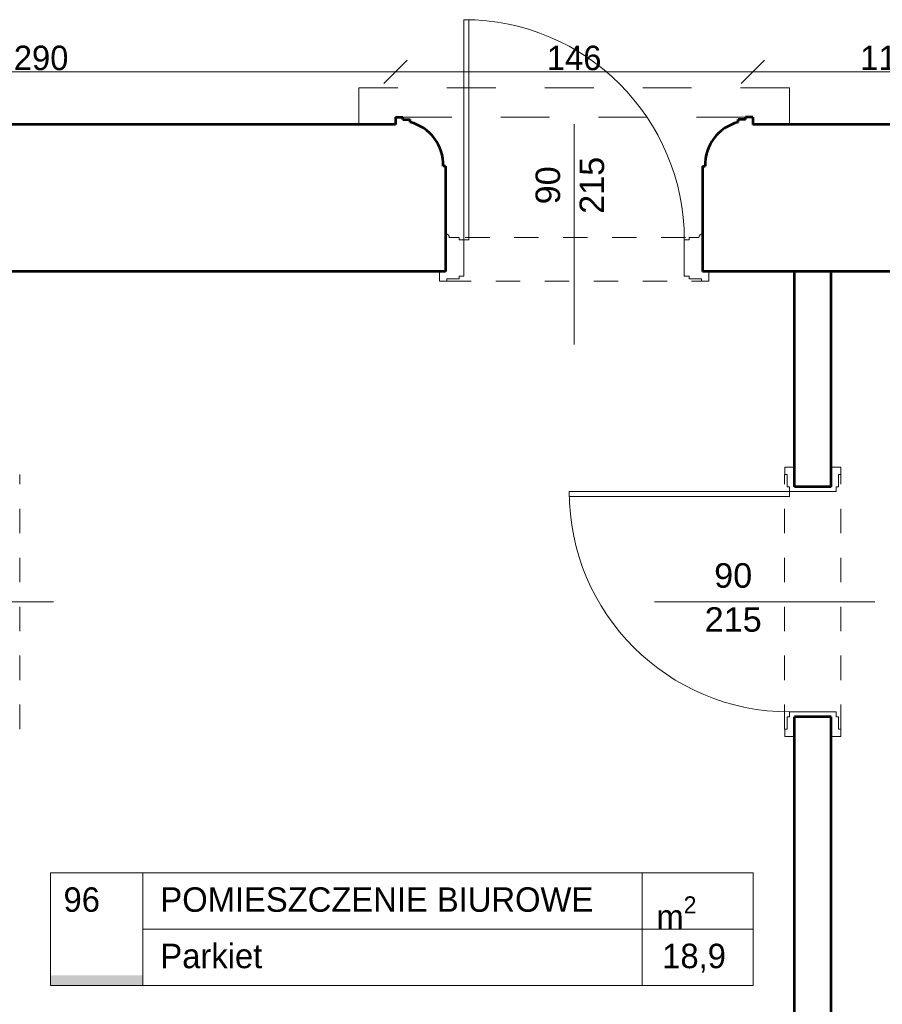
# Model space of a CAD drawing. Header units: inches. Extents: x -21887 to 84279, y -131485 to 67836.
# Tile 83 of 256: x 57241 to 60764, y -40154 to -36131. Entities that reach past the tile are written whole.
import ezdxf

# ---------------------------------------------------------------- set-up
doc = ezdxf.new("R2010")
doc.units = ezdxf.units.IN
doc.header["$MEASUREMENT"] = 0
doc.linetypes.add('Dashed', pattern=[400, 200, -200])
doc.linetypes.add('Dashed copy', pattern=[200, 100, -100])
doc.layers.get('0').update_dxf_attribs({"lineweight": 13})
doc.layers.get('Defpoints').update_dxf_attribs({"lineweight": 13})
for name, color, linetype, lineweight in [('AI_MURY', 7, 'Continuous', 53), ('Dimensioning', 7, 'Continuous', 13), ('DRZWI', 7, 'Continuous', 13), ('dzialowki', 7, 'Continuous', 53), ('OPISY TABELKI', 7, 'Continuous', 13), ('PODCIAGI', 7, 'Continuous', 13)]:
    doc.layers.add(name, color=color, linetype=linetype, lineweight=lineweight)
doc.styles.add('GENERATED_STYLE_7', font='txt')
doc.styles.add('GENERATED_STYLE_8', font='txt')
doc.styles.add('GENERATED_STYLE_9', font='txt')
doc.styles.add('Style-Courier New', font='txt')
doc.dimstyles.new('Dimstyle_5', dxfattribs={"dimtxt": 100, "dimasz": 95, "dimexe": 0.18, "dimexo": 0, "dimgap": 0.09, "dimtad": 1, "dimtih": 1, "dimtoh": 1, "dimdec": 0, "dimlfac": 0.1, "dimzin": 0, "dimdsep": 46, "dimlunit": 5, "dimtxsty": 'GENERATED_STYLE_7', "dimblk": 'ARROWHEAD_6', "dimcen": 0.09, "dimclrd": 161, "dimclre": 161, "dimclrt": 7, "dimadec": 0, "dimazin": 0, "dimtfac": 1, "dimtdec": 0, "dimtmove": 0, "dimatfit": 3, "dimfxl": 0, "dimtolj": 1, "dimtzin": 0, "dimarcsym": 0})

# ---------------------------------------------------------------- blocks, each defined once
blk = doc.blocks.new('ARROWHEAD_6')
at = {"color": 0, "linetype": 'Continuous'}
for p, q in [((-0.5, -0.5), (0.5, 0.5)), ((0, 0), (-1, 0))]:
    blk.add_line(p, q, dxfattribs=at)
blk = doc.blocks.new('*U1222')
at = {"layer": 'Defpoints', "color": 0, "linetype": 'Continuous'}
for p in [(58775.5, -36343.9), (55880.5, -36559.3), (58775.5, -36559.3)]:
    blk.add_point(p, dxfattribs=at)
at = {"layer": 'Dimensioning', "color": 161, "linetype": 'Continuous', "lineweight": -2}
for p, q in [((55880.5, -36344), (55880.5, -36343.7)), ((55975.5, -36343.9), (58680.5, -36343.9)), ((58775.5, -36344), (58775.5, -36343.7))]:
    blk.add_line(p, q, dxfattribs=at)
at = {"layer": 'Dimensioning', "color": 161, "linetype": 'Continuous', "lineweight": -2, "xscale": 95, "yscale": 95, "zscale": 95, "rotation": 180}
blk.add_blockref('ARROWHEAD_6', (55880.5, -36343.9), dxfattribs=at)
at = {"layer": 'Dimensioning', "color": 161, "linetype": 'Continuous', "lineweight": -2, "xscale": 95, "yscale": 95, "zscale": 95}
blk.add_blockref('ARROWHEAD_6', (58775.5, -36343.9), dxfattribs=at)
at = {"layer": 'Dimensioning', "color": 7, "linetype": 'Continuous', "insert": (57328, -36287.6), "char_height": 100, "attachment_point": 5, "style": 'GENERATED_STYLE_7'}
blk.add_mtext('290', dxfattribs=at)
blk = doc.blocks.new('*D2354')
at = {"layer": 'Defpoints'}
for p in [(57328, -36343.9), (58775.5, -36343.9), (55880.5, -36559.3), (58775.5, -36559.3)]:
    blk.add_point(p, dxfattribs=at)
at = {"layer": 'Dimensioning', "color": 161, "linetype": 'Continuous'}
blk.add_blockref('*U1222', (0, 0), dxfattribs=at)
blk = doc.blocks.new('*U1223')
at = {"layer": 'Defpoints', "color": 0, "linetype": 'Continuous'}
for p in [(60235.5, -36343.9), (58775.5, -36559.3), (60235.5, -36559.3)]:
    blk.add_point(p, dxfattribs=at)
at = {"layer": 'Dimensioning', "color": 161, "linetype": 'Continuous', "lineweight": -2}
for p, q in [((58775.5, -36344), (58775.5, -36343.7)), ((58870.5, -36343.9), (60140.5, -36343.9)), ((60235.5, -36344), (60235.5, -36343.7))]:
    blk.add_line(p, q, dxfattribs=at)
at = {"layer": 'Dimensioning', "color": 161, "linetype": 'Continuous', "lineweight": -2, "xscale": 95, "yscale": 95, "zscale": 95, "rotation": 180}
blk.add_blockref('ARROWHEAD_6', (58775.5, -36343.9), dxfattribs=at)
at = {"layer": 'Dimensioning', "color": 161, "linetype": 'Continuous', "lineweight": -2, "xscale": 95, "yscale": 95, "zscale": 95}
blk.add_blockref('ARROWHEAD_6', (60235.5, -36343.9), dxfattribs=at)
at = {"layer": 'Dimensioning', "color": 7, "linetype": 'Continuous', "insert": (59505.5, -36287.6), "char_height": 100, "attachment_point": 5, "style": 'GENERATED_STYLE_7'}
blk.add_mtext('146', dxfattribs=at)
blk = doc.blocks.new('*D2355')
at = {"layer": 'Defpoints'}
for p in [(59505.5, -36343.9), (60235.5, -36343.9), (58775.5, -36559.3), (60235.5, -36559.3)]:
    blk.add_point(p, dxfattribs=at)
at = {"layer": 'Dimensioning', "color": 161, "linetype": 'Continuous'}
blk.add_blockref('*U1223', (0, 0), dxfattribs=at)
blk = doc.blocks.new('*U1224')
at = {"layer": 'Defpoints', "color": 0, "linetype": 'Continuous'}
for p in [(61335.5, -36343.9), (60235.5, -36559.3), (61335.5, -36559.3)]:
    blk.add_point(p, dxfattribs=at)
at = {"layer": 'Dimensioning', "color": 161, "linetype": 'Continuous', "lineweight": -2}
for p, q in [((60235.5, -36344), (60235.5, -36343.7)), ((60330.5, -36343.9), (61240.5, -36343.9)), ((61335.5, -36344), (61335.5, -36343.7))]:
    blk.add_line(p, q, dxfattribs=at)
at = {"layer": 'Dimensioning', "color": 161, "linetype": 'Continuous', "lineweight": -2, "xscale": 95, "yscale": 95, "zscale": 95, "rotation": 180}
blk.add_blockref('ARROWHEAD_6', (60235.5, -36343.9), dxfattribs=at)
at = {"layer": 'Dimensioning', "color": 161, "linetype": 'Continuous', "lineweight": -2, "xscale": 95, "yscale": 95, "zscale": 95}
blk.add_blockref('ARROWHEAD_6', (61335.5, -36343.9), dxfattribs=at)
at = {"layer": 'Dimensioning', "color": 7, "linetype": 'Continuous', "insert": (60785.5, -36287.6), "char_height": 100, "attachment_point": 5, "style": 'GENERATED_STYLE_7'}
blk.add_mtext('110', dxfattribs=at)
blk = doc.blocks.new('*D2356')
at = {"layer": 'Defpoints'}
for p in [(60785.5, -36343.9), (61335.5, -36343.9), (60235.5, -36559.3), (61335.5, -36559.3)]:
    blk.add_point(p, dxfattribs=at)
at = {"layer": 'Dimensioning', "color": 161, "linetype": 'Continuous'}
blk.add_blockref('*U1224', (0, 0), dxfattribs=at)

msp = doc.modelspace()

# ---------------------------------------------------------------- hatches: boundary and pattern name
at = {"layer": 'OPISY TABELKI', "extrusion": (0, 0, -1)}
msp.add_hatch(color=7, dxfattribs=at).paths.add_polyline_path([(-57743.5, -40077.4), (-57743.5, -40035.3), (-57367, -40035.3), (-57367, -40077.4)], flags=16)

# ---------------------------------------------------------------- linework, layer by layer
at = {"layer": 'AI_MURY', "color": 7, "linetype": 'Continuous'}
for p, q in [((58775.5, -36529.3), (58775.5, -36559.3)), ((58775.5, -36529.3), (58805.5, -36529.3)), ((58805.5, -36539.3), (58805.5, -36529.3)), ((60205.5, -36539.3), (60205.5, -36529.3)), ((60235.5, -36529.3), (60205.5, -36529.3)), ((60235.5, -36529.3), (60235.5, -36559.3)), ((58775.5, -36559.3), (55880.5, -36559.3)), ((58805.5, -36539.3), (58835.5, -36539.3)), ((58835.5, -36549.3), (58835.5, -36539.3)), ((60175.5, -36549.3), (60175.5, -36539.3)), ((60205.5, -36539.3), (60175.5, -36539.3)), ((61335.5, -36559.3), (60235.5, -36559.3)), ((58980.5, -36729.3), (58970.5, -36729.3)), ((58980.5, -36729.3), (58980.5, -37159.3)), ((60030.5, -36729.3), (60030.5, -37159.3)), ((60030.5, -36729.3), (60040.5, -36729.3)), ((58980.5, -37159.3), (55675.5, -37159.3)), ((61540.5, -37159.3), (60030.5, -37159.3))]:
    msp.add_line(p, q, dxfattribs=at)
for centre, start, end in [((58790.6, -36723.9), 358.2739, 75.56), ((60220.5, -36723.9), 104.44, 181.7261)]:
    msp.add_arc(centre, 180, start, end, dxfattribs=at)
at = {"layer": 'DRZWI', "color": 5, "linetype": 'Continuous'}
for p, q in [((59075.5, -36130.8), (59055.5, -36130.8)), ((59055.5, -36130.8), (59055.5, -37030.8)), ((59075.5, -36130.8), (59075.5, -37030.8)), ((59505.5, -36557.5), (59505.5, -37457.5)), ((59035.5, -37020.8), (58995.5, -37020.8)), ((59035.5, -37020.8), (59035.5, -37030.8)), ((59035.5, -37030.8), (59055.5, -37030.8)), ((59075.5, -37030.8), (59055.5, -37030.8)), ((59055.5, -37030.8), (59055.5, -37179.3)), ((59955.5, -37030.8), (59955.5, -37179.3)), ((59975.5, -37030.8), (59955.5, -37030.8)), ((59975.5, -37020.8), (59975.5, -37030.8)), ((59975.5, -37020.8), (60015.5, -37020.8)), ((58955.5, -37199.3), (58955.5, -37159.3)), ((60055.5, -37199.3), (60055.5, -37159.3)), ((58985.5, -37199.3), (58955.5, -37199.3)), ((59035.5, -37189.3), (58985.5, -37189.3)), ((58985.5, -37199.3), (58985.5, -37189.3)), ((59035.5, -37179.3), (59055.5, -37179.3)), ((59035.5, -37189.3), (59035.5, -37179.3)), ((59975.5, -37179.3), (59955.5, -37179.3)), ((59975.5, -37189.3), (59975.5, -37179.3)), ((59975.5, -37189.3), (60025.5, -37189.3)), ((60025.5, -37199.3), (60025.5, -37189.3)), ((60025.5, -37199.3), (60055.5, -37199.3))]:
    msp.add_line(p, q, dxfattribs=at)
at = {"layer": 'DRZWI', "color": 49, "linetype": 'Dashed'}
for p, q in [((60385.5, -36409.3), (58625.5, -36409.3)), ((58625.5, -36559.3), (58625.5, -36409.3)), ((60385.5, -36559.3), (60385.5, -36409.3))]:
    msp.add_line(p, q, dxfattribs=at)
at = {"layer": 'DRZWI', "color": 7, "linetype": 'Dashed'}
msp.add_line((60205.5, -36529.3), (58805.5, -36529.3), dxfattribs=at)
at = {"layer": 'DRZWI', "color": 5, "linetype": 'Dashed copy'}
for p, q in [((59060.5, -37020.8), (59975.5, -37020.8)), ((58985.5, -37199.3), (60025.5, -37199.3))]:
    msp.add_line(p, q, dxfattribs=at)
at = {"layer": 'DRZWI', "color": 5, "linetype": 'Continuous'}
msp.add_arc((59055.5, -37030.8), 900, 0, 90, dxfattribs=at)
at = {"layer": 'DRZWI', "color": 7, "linetype": 'Continuous'}
for centre, start, end in [((58980.5, -37020.8), 0, 90), ((60030.5, -37020.8), 90, 180)]:
    msp.add_arc(centre, 15, start, end, dxfattribs=at)
at = {"layer": 'dzialowki', "color": 12, "linetype": 'Continuous'}
for p, q in [((60405.5, -38039.3), (60405.5, -37159.3)), ((60555.5, -38039.3), (60555.5, -37159.3)), ((60555.5, -38039.3), (60405.5, -38039.3)), ((60405.5, -42959.3), (60405.5, -38979.3)), ((60555.5, -38979.3), (60405.5, -38979.3)), ((60555.5, -42959.3), (60555.5, -38979.3))]:
    msp.add_line(p, q, dxfattribs=at)
at = {"layer": 'OPISY TABELKI', "color": 7, "linetype": 'Continuous'}
for p, q in [((57367, -39616.7), (60236.8, -39616.7)), ((57367, -39616.7), (57367, -40077.4)), ((57743.5, -39616.7), (57743.5, -40077.4)), ((59782.8, -39616.7), (59782.8, -40077.4)), ((60236.8, -39616.7), (60236.8, -40077.4)), ((57743.5, -39847), (60236.8, -39847)), ((57367, -40077.4), (60236.8, -40077.4))]:
    msp.add_line(p, q, dxfattribs=at)
at = {"layer": 'PODCIAGI', "color": 5, "linetype": 'Continuous'}
for p, q in [((60365.5, -37989.3), (60365.5, -37959.3)), ((60365.5, -37959.3), (60405.5, -37959.3)), ((60595.5, -37959.3), (60555.5, -37959.3)), ((60595.5, -37989.3), (60595.5, -37959.3)), ((60365.5, -37989.3), (60375.5, -37989.3)), ((60375.5, -38039.3), (60375.5, -37989.3)), ((60585.5, -38039.3), (60585.5, -37989.3)), ((60595.5, -37989.3), (60585.5, -37989.3)), ((59485.5, -38079.3), (59485.5, -38059.3)), ((59485.5, -38059.3), (60385.5, -38059.3)), ((60375.5, -38039.3), (60385.5, -38039.3)), ((60385.5, -38039.3), (60385.5, -38059.3)), ((60385.5, -38079.3), (60385.5, -38059.3)), ((60385.5, -38059.3), (60575.5, -38059.3)), ((60575.5, -38039.3), (60575.5, -38059.3)), ((60585.5, -38039.3), (60575.5, -38039.3)), ((59485.5, -38079.3), (60385.5, -38079.3)), ((57379.2, -38509.3), (56479.2, -38509.3)), ((60734.2, -38509.3), (59834.2, -38509.3)), ((60375.5, -38979.3), (60385.5, -38979.3)), ((60375.5, -38979.3), (60375.5, -39029.3)), ((60385.5, -38979.3), (60385.5, -38959.3)), ((60385.5, -38959.3), (60575.5, -38959.3)), ((60575.5, -38979.3), (60575.5, -38959.3)), ((60585.5, -38979.3), (60575.5, -38979.3)), ((60585.5, -38979.3), (60585.5, -39029.3)), ((60365.5, -39029.3), (60375.5, -39029.3)), ((60365.5, -39029.3), (60365.5, -39059.3)), ((60365.5, -39059.3), (60405.5, -39059.3)), ((60595.5, -39059.3), (60555.5, -39059.3)), ((60595.5, -39029.3), (60585.5, -39029.3)), ((60595.5, -39029.3), (60595.5, -39059.3))]:
    msp.add_line(p, q, dxfattribs=at)
at = {"layer": 'PODCIAGI', "color": 5, "linetype": 'Dashed copy'}
for p, q in [((57240.7, -39029.3), (57240.7, -37989.3)), ((60365.4, -39029.3), (60365.4, -37989.3)), ((60595.5, -39029.3), (60595.5, -37989.3))]:
    msp.add_line(p, q, dxfattribs=at)
at = {"layer": 'PODCIAGI', "color": 7, "linetype": 'Continuous'}
msp.add_arc((60385.5, -38059.3), 900, 180, 270, dxfattribs=at)

# ---------------------------------------------------------------- texts
at = {"layer": 'DRZWI', "color": 5, "insert": (59347.9, -36807.6), "char_height": 100, "width": 704.483, "attachment_point": 2, "rotation": 90, "line_spacing_factor": 1.079165, "style": 'GENERATED_STYLE_7'}
msp.add_mtext('\\fArial|b0|i0|c238|p39;90\\P215', dxfattribs=at)
at = {"layer": 'OPISY TABELKI', "color": 7, "char_height": 100, "attachment_point": 1}
for s, insert, width, style in [('96', (57419.7, -39676.1), 323.775, 'GENERATED_STYLE_8'), ('POMIESZCZENIE BIUROWE ', (57815.3, -39676.1), 2409.415, 'GENERATED_STYLE_9'), ('\\A1;m\\H70.000000;\\S2^  ;', (59841.6, -39712.8), 323.775, 'GENERATED_STYLE_9'), ('Parkiet  ', (57815.3, -39906.5), 2409.415, 'GENERATED_STYLE_9'), ('18,9     ', (59865.3, -39906.5), 424.969, 'GENERATED_STYLE_9')]:
    msp.add_mtext(s, dxfattribs=dict(at, insert=insert, width=width, style=style))
at = {"layer": 'PODCIAGI', "color": 5, "insert": (60155.2, -38351.7), "char_height": 100, "width": 704.483, "attachment_point": 2, "line_spacing_factor": 1.079165, "style": 'GENERATED_STYLE_7'}
msp.add_mtext('\\fArial|b0|i0|c238|p39;90\\P215', dxfattribs=at)

# ---------------------------------------------------------------- dimensions: what is measured, and where the dimension line sits
at = {"layer": 'Dimensioning', "color": 161, "linetype": 'Continuous'}
for base, p1, p2, picture, middle in [((58775.5180538, -36343.8536426), (55880.5180538, -36559.2868952), (58775.5180538, -36559.2868952), '*D2354', (57328.0180538, -36343.8536426)), ((60235.5, -36343.9), (58775.5, -36559.3), (60235.5, -36559.3), '*D2355', (59505.5, -36343.9)), ((61335.5, -36343.9), (60235.5, -36559.3), (61335.5, -36559.3), '*D2356', (60785.5, -36343.9))]:
    dim = msp.add_linear_dim(base=base, p1=p1, p2=p2, dimstyle='Dimstyle_5', override={"dimtxsty": 'Style-Courier New', "dimclrd": 0, "dimclre": 161, "dimlwe": 0}, dxfattribs=at)
    dim.commit()
    dim.dimension.update_dxf_attribs({"geometry": picture, "text_midpoint": middle, "dimtype": 128})

doc.saveas('drawing.dxf')
